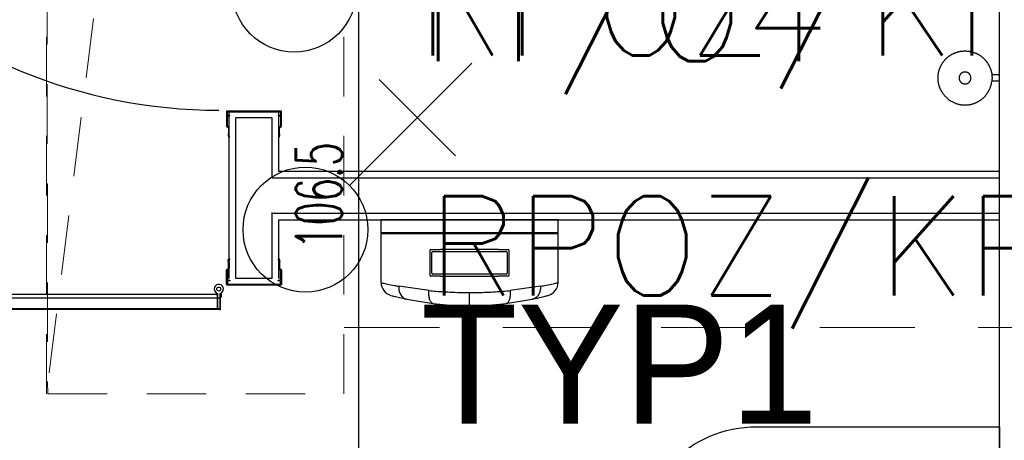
# Model space of a CAD drawing. Header units: centimetres. Extents: x -15121 to 30567, y -60641 to 0.
# Tile 221 of 256: x 10919 to 11068, y -25520 to -25457. Entities that reach past the tile are written whole.
import ezdxf
from ezdxf.enums import TextEntityAlignment as Align

# ---------------------------------------------------------------- set-up
doc = ezdxf.new("R2010")
doc.units = ezdxf.units.CM
doc.header["$LTSCALE"] = 60
doc.linetypes.add('KRESKOWA', pattern=[0.4, 0.24, -0.16])
doc.linetypes.add('MP', pattern=[0.25, 0.15, -0.1])
for name, color, linetype in [('AIKA gniazdka łazienka', 7, 'Continuous'), ('AIKA lampy sanitariaty', 3, 'Continuous'), ('AIKA sanitariaty', 7, 'Continuous'), ('AIKA widoki wymiarowanie', 7, 'Continuous'), ('AIKA widokowe', 7, 'Continuous'), ('E_Gniazda wtyczkowe - Moc', 6, 'Continuous'), ('E_Gniazda wtyczkowe - Numer obwodu', 1, 'Continuous'), ('E_Gniazda wtyczkowe - Opis', 3, 'Continuous'), ('E_Gniazda wtyczkowe - Symbol', 3, 'Continuous'), ('E_Oświetlenie - Numer obwodu', 1, 'Continuous'), ('E_Oświetlenie - Opis', 4, 'Continuous')]:
    doc.layers.add(name, color=color, linetype=linetype)
doc.layers.add('opisy', color=1, linetype='Continuous', lineweight=15)
doc.styles.add('SIMPLEX', font='simplex', dxfattribs={"width": 0.85})
doc.styles.add('TableTextStyle', font='txt')
doc.styles.add('wymiar', font='txt.shx', dxfattribs={"width": 0.6})
doc.dimstyles.new('Dwudziestka', dxfattribs={"dimtxt": 7, "dimasz": 0.7, "dimexe": 5, "dimexo": 0, "dimgap": 2.5, "dimtad": 1, "dimtoh": 1, "dimdec": 3, "dimrnd": 0.5, "dimdsep": 46, "dimtxsty": 'wymiar', "dimblk": 'znacznik', "dimcen": 0, "dimdle": 5, "dimse1": 1, "dimse2": 1, "dimclrd": 256, "dimclre": 256, "dimclrt": 256, "dimadec": 0, "dimazin": 0, "dimtfac": 0.4, "dimtdec": 3, "dimtix": 1, "dimtofl": 0, "dimtmove": 2, "dimatfit": 3, "dimldrblk": 'znacznik', "dimfxl": 1, "dimtolj": 1, "dimarcsym": 0})

# ---------------------------------------------------------------- blocks, each defined once
blk = doc.blocks.new('toaleta top')
at = {"layer": 'AIKA sanitariaty'}
for p, q in [((-18.25, 39.75), (-18.25, 3)), ((-13.5, 31.08), (-13.5, 39.45)), ((13.5, 31.08), (13.5, 39.45)), ((18.25, 39.75), (18.25, 3)), ((-2.22, 34.39), (2.22, 34.39)), ((-3.85, 26.52), (-3.22, 33.48)), ((3.85, 26.52), (3.22, 33.48)), ((-8, 15.44), (-8, 13.44)), ((8, 15.44), (8, 13.44)), ((-7, 14.44), (-9, 14.44)), ((7, 14.44), (9, 14.44)), ((-18.25, 3), (18.25, 3)), ((25, -0.5), (-25, -0.5)), ((-25, -0.5), (-25, -15.5)), ((25, -15.5), (25, -0.5)), ((-25, -15.5), (25, -15.5))]:
    blk.add_line(p, q, dxfattribs=at)
for centre, radius in [((0, 39.45), 13.5), ((-8, 14.44), 1), ((8, 14.44), 1)]:
    blk.add_circle(centre, radius, dxfattribs=at)
for centre, radius, start, end in [((0, 39.75), 18.25, 0, 180), ((-2.22, 33.39), 1, 90, 174.822), ((2.22, 33.39), 1, 5.178, 90), ((0, 31.08), 13.5, 180, 0)]:
    blk.add_arc(centre, radius, start, end, dxfattribs=at)
blk = doc.blocks.new('sl parawan')
at = {"layer": 'AIKA widokowe'}
for p, q in [((-51.3, 13.46), (-59.48, 13.46)), ((-59.55, 13.39), (-59.55, 11.18)), ((-59.42, 12.81), (-59.42, 13.33)), ((-59.42, 13.33), (-51.37, 13.33)), ((-59.05, 12.81), (-59.42, 12.81)), ((-59.42, 11.18), (-59.42, 12.74)), ((-59.42, 12.74), (-59.05, 12.74)), ((-59.15, -11.86), (-59.15, 13.33)), ((-59.05, 12.74), (-59.05, 12.81)), ((-52.65, 12.46), (-58.15, 12.46)), ((-58.15, -11.86), (-58.15, 12.46)), ((-52.65, 3.3), (-52.65, 12.46)), ((-51.37, 12.81), (-51.74, 12.81)), ((-51.74, 12.81), (-51.74, 12.74)), ((-51.74, 12.74), (-51.37, 12.74)), ((-51.65, 4.3), (-51.65, 13.33)), ((-51.37, 13.33), (-51.37, 12.81)), ((-51.37, 12.74), (-51.37, 11.18)), ((-51.24, 11.18), (-51.24, 13.39)), ((-59.27, 10.9), (-59.27, 10)), ((-59.14, 10), (-59.14, 10.9)), ((-51.65, 10.9), (-51.65, 10)), ((-51.52, 10), (-51.52, 10.9)), ((-59.31, 9.87), (-59.23, 9.51)), ((-59.28, 9.97), (-59.3, 9.91)), ((-59.18, 9.88), (-59.16, 9.92)), ((-59.1, 9.53), (-59.18, 9.88)), ((-51.61, 9.88), (-51.69, 9.53)), ((-51.63, 9.92), (-51.61, 9.88)), ((-51.56, 9.51), (-51.48, 9.87)), ((-51.49, 9.91), (-51.51, 9.97)), ((57.5, 3.3), (-52.65, 3.3)), ((57.5, 4.3), (-51.65, 4.3)), ((-52.65, -11.86), (-52.65, -1.88)), ((-52.65, -2), (57.5, -2)), ((-51.65, -3), (57.5, -3)), ((-51.65, -11.86), (-51.65, -3)), ((-59.31, -9.27), (-59.23, -8.91)), ((-59.1, -8.93), (-59.18, -9.28)), ((-51.61, -9.28), (-51.69, -8.93)), ((-51.56, -8.91), (-51.48, -9.27)), ((-59.28, -9.37), (-59.3, -9.31)), ((-59.27, -10.3), (-59.27, -9.4)), ((-59.18, -9.28), (-59.16, -9.32)), ((-59.14, -9.4), (-59.14, -10.3)), ((-51.65, -10.3), (-51.65, -9.4)), ((-51.63, -9.32), (-51.61, -9.28)), ((-51.52, -9.4), (-51.52, -10.3)), ((-51.49, -9.31), (-51.51, -9.37)), ((-59.55, -12.79), (-59.55, -10.58)), ((-59.42, -10.58), (-59.42, -12.14)), ((-52.65, -11.86), (-58.15, -11.86)), ((-51.37, -12.14), (-51.37, -10.58)), ((-51.24, -10.58), (-51.24, -12.79)), ((-51.3, -12.86), (-59.48, -12.86)), ((-59.42, -12.14), (-59.05, -12.14)), ((-59.05, -12.21), (-59.42, -12.21)), ((-59.42, -12.21), (-59.42, -12.73)), ((-59.42, -12.73), (-51.37, -12.73)), ((-59.05, -12.14), (-59.05, -12.21)), ((-51.74, -12.21), (-51.74, -12.14)), ((-51.74, -12.14), (-51.37, -12.14)), ((-51.37, -12.21), (-51.74, -12.21)), ((-51.37, -12.73), (-51.37, -12.21)), ((-139.62, -14.78), (-60.52, -14.78)), ((-139.62, -14.78), (-60.52, -14.78)), ((-60.99, -14.3), (-139.06, -14.3)), ((-61.12, -14.03), (-61.12, -14.3)), ((-61.12, -14.3), (-60.92, -14.3)), ((-60.92, -14.13), (-60.92, -16.51)), ((-60.92, -14.3), (-60.92, -16.41)), ((-60.92, -16.34), (-60.92, -14.36)), ((-60.52, -16.41), (-60.52, -14.13)), ((-60.52, -16.51), (-60.52, -14.63)), ((-60.52, -14.63), (-60.32, -14.63)), ((-60.52, -14.78), (-60.52, -16.58)), ((-60.32, -14.63), (-60.32, -14.03)), ((-60.52, -16.58), (-139.62, -16.58)), ((-60.52, -16.58), (-139.62, -16.58)), ((-139.06, -16.41), (-60.99, -16.41)), ((-60.92, -16.41), (-60.52, -16.41)), ((-60.92, -16.51), (-60.52, -16.51))]:
    blk.add_line(p, q, dxfattribs=at)
blk.add_circle((-60.72, -13.46), 0.3, dxfattribs=at)
for centre, radius, start, end in [((-60.64, 92.65), 79.05, 182.2555, 269.9371), ((-59.48, 13.39), 0.065, 90, 180), ((-51.3, 13.39), 0.065, 0, 90), ((-59.41, 11.18), 0.14, 180, 270), ((-59.41, 11.18), 0.01, 180, 270), ((-59.41, 10.9), 0.27, 0, 90), ((-59.41, 10.9), 0.14, 0, 90), ((-51.38, 10.9), 0.27, 90, 180), ((-51.38, 10.9), 0.14, 90, 180), ((-51.38, 11.18), 0.01, 270, 0), ((-51.38, 11.18), 0.14, 270, 0), ((-59.25, 9.89), 0.055, 154.9424, 192.3489), ((-59.33, 10), 0.055, 334.9424, 0), ((-59.16, 9.52), 0.0649, 192.3489, 12.3224), ((-59.33, 10), 0.185, 334.9424, 0), ((-51.63, 9.52), 0.0649, 167.6776, 347.6511), ((-51.46, 10), 0.185, 180, 205.0576), ((-51.46, 10), 0.055, 180, 205.0576), ((-51.53, 9.89), 0.055, 347.6511, 25.0576), ((-59.16, -8.92), 0.0649, 347.6776, 167.6511), ((-51.63, -8.92), 0.0649, 12.3489, 192.3224), ((-59.41, -10.58), 0.14, 90, 180), ((-59.41, -10.3), 0.14, 270, 0), ((-59.41, -10.3), 0.27, 270, 0), ((-59.25, -9.29), 0.055, 167.6511, 205.0576), ((-59.33, -9.4), 0.055, 0, 25.0576), ((-59.33, -9.4), 0.185, 0, 25.0576), ((-51.46, -9.4), 0.185, 154.9424, 180), ((-51.38, -10.3), 0.27, 180, 270), ((-51.46, -9.4), 0.055, 154.9424, 180), ((-51.38, -10.3), 0.14, 180, 270), ((-51.53, -9.29), 0.055, 334.9424, 12.3489), ((-51.38, -10.58), 0.14, 0, 90), ((-59.41, -10.58), 0.01, 90, 180), ((-51.38, -10.58), 0.01, 0, 90), ((-60.72, -13.46), 0.7, 304.8499, 253.3985), ((-60.72, -13.46), 0.7, 286.6015, 235.1501), ((-59.48, -12.79), 0.065, 180, 270), ((-51.3, -12.79), 0.065, 270, 0), ((-60.99, -14.36), 0.065, 0, 90), ((-60.64, -12.8), 79.05, 182.2555, 269.9371), ((-60.99, -16.34), 0.065, 270, 0)]:
    blk.add_arc(centre, radius, start, end, dxfattribs=at)
blk.add_point((-60.52, -16.58), dxfattribs=at)
blk = doc.blocks.new('E_Przyłącze 1-fazowe')
at = {"layer": 'E_Gniazda wtyczkowe - Symbol', "linetype": 'Continuous'}
for p, q in [((7.06, 16.12), (25.56, 34.62)), ((11.54, 32.18), (23.11, 20.61))]:
    blk.add_line(p, q, dxfattribs=at)
blk.add_circle((0.38, 9.44), 9.45, dxfattribs=at)
at = {"layer": 'E_Gniazda wtyczkowe - Moc', "style": 'SIMPLEX'}
blk.add_attdef('moc', (20.39, 6.41), '', height=15, dxfattribs=at)
at = {"layer": 'E_Gniazda wtyczkowe - Numer obwodu', "style": 'SIMPLEX'}
blk.add_attdef('obwód', text='', height=15, dxfattribs=at).set_placement((3.92, 29.23), align=Align.RIGHT)
at = {"layer": 'E_Gniazda wtyczkowe - Opis', "style": 'SIMPLEX'}
blk.add_attdef('h. montażu', text='', height=15, dxfattribs=at).set_placement((2.21, 48.31), align=Align.CENTER)
blk = doc.blocks.new('opis lamp')
at = {"layer": 'E_Oświetlenie - Numer obwodu', "style": 'SIMPLEX'}
blk.add_attdef('OBWÓD', text='', height=15, dxfattribs=at).set_placement((-9.46, -1.18), align=Align.CENTER)
at = {"layer": 'E_Oświetlenie - Opis', "style": 'SIMPLEX'}
blk.add_attdef('OPIS1', (55.72, 42.77), '', height=15, dxfattribs=at)
blk = doc.blocks.new('sl szczotka rzut')
at = {"layer": 'AIKA sanitariaty', "transparency": 33554610}
for p, q in [((22238.01, -28535.25), (22238.01, -28534.12)), ((22239.01, -28535.25), (22239.01, -28534.12)), ((22239.01, -28535.25), (22238.01, -28535.25))]:
    blk.add_line(p, q, dxfattribs=at)
for points in [[(22235.26, -28527.56), (22235.39, -28527.42), (22235.5, -28527.29), (22235.6, -28527.19), (22235.69, -28527.1), (22235.78, -28527.02), (22235.85, -28526.95), (22235.92, -28526.89), (22235.99, -28526.84), (22236.06, -28526.79), (22236.12, -28526.74), (22236.18, -28526.7), (22236.24, -28526.66), (22236.3, -28526.62), (22236.35, -28526.58), (22236.41, -28526.55), (22236.47, -28526.51), (22236.53, -28526.48), (22236.59, -28526.45), (22236.65, -28526.42), (22236.71, -28526.39), (22236.77, -28526.36), (22236.83, -28526.33), (22236.89, -28526.3), (22236.95, -28526.28), (22237.01, -28526.25), (22237.07, -28526.23), (22237.14, -28526.2), (22237.2, -28526.18), (22237.26, -28526.16), (22237.33, -28526.14), (22237.39, -28526.12), (22237.46, -28526.1), (22237.52, -28526.09), (22237.59, -28526.07), (22237.65, -28526.06), (22237.72, -28526.04), (22237.78, -28526.03), (22237.85, -28526.02), (22237.91, -28526.01), (22237.98, -28526), (22238.05, -28525.99), (22238.11, -28525.98), (22238.18, -28525.98), (22238.25, -28525.97), (22238.31, -28525.97), (22238.38, -28525.97), (22238.45, -28525.97), (22238.51, -28525.97), (22238.58, -28525.97), (22238.65, -28525.97), (22238.71, -28525.97), (22238.78, -28525.97), (22238.85, -28525.98), (22238.91, -28525.98), (22238.98, -28525.99), (22239.05, -28526), (22239.11, -28526.01), (22239.18, -28526.02), (22239.25, -28526.03), (22239.31, -28526.04), (22239.38, -28526.06), (22239.44, -28526.07), (22239.51, -28526.09), (22239.57, -28526.1), (22239.64, -28526.12), (22239.7, -28526.14), (22239.76, -28526.16), (22239.83, -28526.18), (22239.89, -28526.2), (22239.95, -28526.23), (22240.02, -28526.25), (22240.08, -28526.28), (22240.14, -28526.3), (22240.2, -28526.33), (22240.26, -28526.36), (22240.32, -28526.39), (22240.38, -28526.42), (22240.44, -28526.45), (22240.5, -28526.48), (22240.56, -28526.51), (22240.62, -28526.55), (22240.67, -28526.58), (22240.73, -28526.62), (22240.79, -28526.65), (22240.84, -28526.69), (22240.9, -28526.73), (22240.95, -28526.77), (22241, -28526.81), (22241.06, -28526.85), (22241.11, -28526.89), (22241.16, -28526.94), (22241.21, -28526.98), (22241.26, -28527.02), (22241.31, -28527.07), (22241.36, -28527.12), (22241.41, -28527.16), (22241.45, -28527.21), (22241.5, -28527.26), (22241.54, -28527.31), (22241.59, -28527.36), (22241.63, -28527.41), (22241.67, -28527.46), (22241.72, -28527.51), (22241.76, -28527.56), (22241.8, -28527.62), (22241.84, -28527.67), (22241.88, -28527.73), (22241.91, -28527.78), (22241.95, -28527.84), (22241.99, -28527.89), (22242.02, -28527.95), (22242.05, -28528.01), (22242.09, -28528.07), (22242.12, -28528.13), (22242.15, -28528.19), (22242.18, -28528.25), (22242.21, -28528.31), (22242.24, -28528.37), (22242.27, -28528.43), (22242.29, -28528.49), (22242.32, -28528.55), (22242.34, -28528.61), (22242.36, -28528.68), (22242.39, -28528.74), (22242.41, -28528.8), (22242.43, -28528.87), (22242.45, -28528.93), (22242.46, -28529), (22242.48, -28529.06), (22242.5, -28529.13), (22242.51, -28529.19), (22242.52, -28529.26), (22242.54, -28529.32), (22242.55, -28529.39), (22242.56, -28529.45), (22242.57, -28529.52), (22242.58, -28529.59), (22242.58, -28529.65), (22242.59, -28529.72), (22242.59, -28529.79), (22242.6, -28529.85), (22242.6, -28529.92), (22242.6, -28529.99), (22242.6, -28530.05), (22242.6, -28530.12), (22242.6, -28530.19), (22242.6, -28530.25), (22242.59, -28530.32), (22242.59, -28530.39), (22242.58, -28530.45), (22242.58, -28530.52), (22242.57, -28530.59), (22242.56, -28530.65), (22242.55, -28530.72), (22242.54, -28530.79), (22242.52, -28530.85), (22242.51, -28530.92), (22242.5, -28530.98), (22242.48, -28531.05), (22242.46, -28531.11), (22242.45, -28531.18), (22242.43, -28531.24), (22242.41, -28531.3), (22242.39, -28531.37), (22242.36, -28531.43), (22242.34, -28531.49), (22242.32, -28531.56), (22242.29, -28531.62), (22242.27, -28531.68), (22242.24, -28531.74), (22242.21, -28531.8), (22242.18, -28531.86), (22242.15, -28531.92), (22242.12, -28531.98), (22242.09, -28532.04), (22242.05, -28532.1), (22242.02, -28532.16), (22241.99, -28532.21), (22241.95, -28532.27), (22241.91, -28532.33), (22241.88, -28532.38), (22241.84, -28532.44), (22241.8, -28532.49), (22241.76, -28532.54), (22241.72, -28532.6), (22241.67, -28532.65), (22241.63, -28532.7), (22241.59, -28532.75), (22241.54, -28532.8), (22241.5, -28532.85), (22241.45, -28532.9), (22241.41, -28532.94), (22241.36, -28532.99), (22241.31, -28533.04), (22241.26, -28533.08), (22241.21, -28533.13), (22241.16, -28533.17), (22241.11, -28533.21), (22241.06, -28533.26), (22241, -28533.3), (22240.95, -28533.34), (22240.9, -28533.38), (22240.84, -28533.42), (22240.79, -28533.45), (22240.73, -28533.49), (22240.67, -28533.53), (22240.62, -28533.56), (22240.56, -28533.59), (22240.5, -28533.63), (22240.44, -28533.66), (22240.38, -28533.69), (22240.32, -28533.72), (22240.26, -28533.75), (22240.2, -28533.78), (22240.14, -28533.8), (22240.08, -28533.83), (22240.02, -28533.86), (22239.95, -28533.88), (22239.89, -28533.9), (22239.83, -28533.93), (22239.76, -28533.95), (22239.7, -28533.97), (22239.64, -28533.99), (22239.57, -28534), (22239.51, -28534.02), (22239.44, -28534.04), (22239.38, -28534.05), (22239.32, -28534.06), (22239.27, -28534.07), (22239.22, -28534.09), (22239.17, -28534.09), (22239.13, -28534.1), (22239.1, -28534.11), (22239.07, -28534.11), (22239.05, -28534.11), (22239.03, -28534.12), (22239.01, -28534.12), (22238.99, -28534.12), (22238.97, -28534.12), (22238.94, -28534.12), (22238.9, -28534.13), (22238.86, -28534.13), (22238.81, -28534.13), (22238.75, -28534.13), (22238.69, -28534.14), (22238.62, -28534.14), (22238.55, -28534.14), (22238.47, -28534.14), (22238.39, -28534.14), (22238.31, -28534.13), (22238.23, -28534.13), (22238.16, -28534.13), (22238.1, -28534.12), (22238.04, -28534.12), (22238, -28534.12), (22237.98, -28534.12)], [(22235.26, -28527.56), (22235.16, -28527.72), (22235.07, -28527.86), (22234.99, -28527.98), (22234.93, -28528.09), (22234.88, -28528.19), (22234.83, -28528.29), (22234.79, -28528.37), (22234.76, -28528.45), (22234.73, -28528.52), (22234.7, -28528.6), (22234.67, -28528.67), (22234.65, -28528.73), (22234.62, -28528.8), (22234.6, -28528.87), (22234.58, -28528.93), (22234.56, -28529), (22234.55, -28529.06), (22234.53, -28529.13), (22234.52, -28529.19), (22234.5, -28529.26), (22234.49, -28529.32), (22234.48, -28529.39), (22234.47, -28529.45), (22234.46, -28529.52), (22234.45, -28529.59), (22234.45, -28529.65), (22234.44, -28529.72), (22234.43, -28529.79), (22234.43, -28529.85), (22234.43, -28529.92), (22234.43, -28529.99), (22234.43, -28530.05), (22234.43, -28530.12), (22234.43, -28530.19), (22234.43, -28530.25), (22234.43, -28530.32), (22234.44, -28530.39), (22234.45, -28530.45), (22234.45, -28530.52), (22234.46, -28530.59), (22234.47, -28530.65), (22234.48, -28530.72), (22234.49, -28530.79), (22234.5, -28530.85), (22234.52, -28530.92), (22234.53, -28530.98), (22234.55, -28531.05), (22234.56, -28531.11), (22234.58, -28531.18), (22234.6, -28531.24), (22234.62, -28531.3), (22234.64, -28531.37), (22234.66, -28531.43), (22234.69, -28531.49), (22234.71, -28531.56), (22234.74, -28531.62), (22234.76, -28531.68), (22234.79, -28531.74), (22234.82, -28531.8), (22234.85, -28531.86), (22234.88, -28531.92), (22234.91, -28531.98), (22234.94, -28532.04), (22234.97, -28532.1), (22235.01, -28532.16), (22235.04, -28532.21), (22235.08, -28532.27), (22235.11, -28532.33), (22235.15, -28532.38), (22235.19, -28532.44), (22235.23, -28532.49), (22235.27, -28532.54), (22235.31, -28532.6), (22235.35, -28532.65), (22235.4, -28532.7), (22235.44, -28532.75), (22235.48, -28532.8), (22235.53, -28532.85), (22235.58, -28532.9), (22235.62, -28532.94), (22235.67, -28532.99), (22235.72, -28533.04), (22235.77, -28533.08), (22235.82, -28533.13), (22235.87, -28533.17), (22235.92, -28533.21), (22235.97, -28533.26), (22236.03, -28533.3), (22236.08, -28533.34), (22236.13, -28533.38), (22236.19, -28533.42), (22236.24, -28533.45), (22236.3, -28533.49), (22236.36, -28533.53), (22236.41, -28533.56), (22236.47, -28533.59), (22236.53, -28533.63), (22236.59, -28533.66), (22236.65, -28533.69), (22236.71, -28533.72), (22236.78, -28533.75), (22236.84, -28533.78), (22236.92, -28533.81), (22236.99, -28533.85), (22237.07, -28533.88), (22237.16, -28533.91), (22237.26, -28533.94), (22237.37, -28533.97), (22237.49, -28534.01), (22237.63, -28534.04), (22237.79, -28534.08), (22237.98, -28534.12)]]:
    blk.add_lwpolyline(points, dxfattribs=at)
blk.add_lwpolyline([(22239.38, -28530.29), (22239.39, -28530.27), (22239.39, -28530.26), (22239.39, -28530.24), (22239.39, -28530.23), (22239.4, -28530.21), (22239.4, -28530.2), (22239.4, -28530.19), (22239.4, -28530.17), (22239.41, -28530.16), (22239.41, -28530.14), (22239.41, -28530.13), (22239.41, -28530.11), (22239.41, -28530.1), (22239.41, -28530.08), (22239.41, -28530.07), (22239.41, -28530.05), (22239.41, -28530.04), (22239.41, -28530.02), (22239.41, -28530.01), (22239.41, -28530), (22239.41, -28529.98), (22239.41, -28529.97), (22239.41, -28529.95), (22239.4, -28529.94), (22239.4, -28529.92), (22239.4, -28529.91), (22239.4, -28529.89), (22239.39, -28529.88), (22239.39, -28529.86), (22239.39, -28529.85), (22239.39, -28529.84), (22239.38, -28529.82), (22239.38, -28529.81), (22239.37, -28529.79), (22239.37, -28529.78), (22239.36, -28529.77), (22239.36, -28529.75), (22239.35, -28529.74), (22239.35, -28529.72), (22239.34, -28529.71), (22239.34, -28529.7), (22239.33, -28529.68), (22239.33, -28529.67), (22239.32, -28529.66), (22239.31, -28529.64), (22239.31, -28529.63), (22239.3, -28529.62), (22239.29, -28529.6), (22239.28, -28529.59), (22239.28, -28529.58), (22239.27, -28529.57), (22239.26, -28529.55), (22239.25, -28529.54), (22239.24, -28529.53), (22239.24, -28529.52), (22239.23, -28529.51), (22239.22, -28529.5), (22239.21, -28529.48), (22239.2, -28529.47), (22239.19, -28529.46), (22239.18, -28529.45), (22239.17, -28529.44), (22239.16, -28529.43), (22239.15, -28529.42), (22239.14, -28529.41), (22239.13, -28529.4), (22239.12, -28529.39), (22239.11, -28529.38), (22239.1, -28529.37), (22239.08, -28529.36), (22239.07, -28529.35), (22239.06, -28529.34), (22239.05, -28529.33), (22239.04, -28529.32), (22239.03, -28529.32), (22239.01, -28529.31), (22239, -28529.3), (22238.99, -28529.29), (22238.98, -28529.28), (22238.96, -28529.28), (22238.95, -28529.27), (22238.94, -28529.26), (22238.92, -28529.25), (22238.91, -28529.25), (22238.9, -28529.24), (22238.88, -28529.24), (22238.87, -28529.23), (22238.86, -28529.22), (22238.84, -28529.22), (22238.83, -28529.21), (22238.82, -28529.21), (22238.8, -28529.2), (22238.79, -28529.2), (22238.77, -28529.19), (22238.76, -28529.19), (22238.75, -28529.19), (22238.73, -28529.18), (22238.72, -28529.18), (22238.7, -28529.18), (22238.69, -28529.17), (22238.67, -28529.17), (22238.66, -28529.17), (22238.65, -28529.17), (22238.63, -28529.16), (22238.62, -28529.16), (22238.6, -28529.16), (22238.59, -28529.16), (22238.57, -28529.16), (22238.56, -28529.16), (22238.54, -28529.16), (22238.53, -28529.16), (22238.51, -28529.16), (22238.5, -28529.16), (22238.48, -28529.16), (22238.47, -28529.16), (22238.46, -28529.16), (22238.44, -28529.16), (22238.43, -28529.16), (22238.41, -28529.16), (22238.4, -28529.16), (22238.38, -28529.17), (22238.37, -28529.17), (22238.35, -28529.17), (22238.34, -28529.17), (22238.32, -28529.18), (22238.31, -28529.18), (22238.3, -28529.18), (22238.28, -28529.19), (22238.27, -28529.19), (22238.25, -28529.19), (22238.24, -28529.2), (22238.23, -28529.2), (22238.21, -28529.21), (22238.2, -28529.21), (22238.18, -28529.22), (22238.17, -28529.22), (22238.16, -28529.23), (22238.14, -28529.24), (22238.13, -28529.24), (22238.12, -28529.25), (22238.1, -28529.25), (22238.09, -28529.26), (22238.08, -28529.27), (22238.07, -28529.28), (22238.05, -28529.28), (22238.04, -28529.29), (22238.03, -28529.3), (22238.02, -28529.31), (22238, -28529.32), (22237.99, -28529.32), (22237.98, -28529.33), (22237.97, -28529.34), (22237.96, -28529.35), (22237.94, -28529.36), (22237.93, -28529.37), (22237.92, -28529.38), (22237.91, -28529.39), (22237.9, -28529.4), (22237.89, -28529.41), (22237.88, -28529.42), (22237.87, -28529.43), (22237.86, -28529.44), (22237.85, -28529.45), (22237.84, -28529.46), (22237.83, -28529.47), (22237.82, -28529.48), (22237.81, -28529.5), (22237.8, -28529.51), (22237.79, -28529.52), (22237.78, -28529.53), (22237.78, -28529.54), (22237.77, -28529.55), (22237.76, -28529.57), (22237.75, -28529.58), (22237.74, -28529.59), (22237.74, -28529.6), (22237.73, -28529.62), (22237.72, -28529.63), (22237.72, -28529.64), (22237.71, -28529.66), (22237.7, -28529.67), (22237.7, -28529.68), (22237.69, -28529.7), (22237.68, -28529.71), (22237.68, -28529.72), (22237.67, -28529.74), (22237.67, -28529.75), (22237.66, -28529.77), (22237.66, -28529.78), (22237.65, -28529.79), (22237.65, -28529.81), (22237.65, -28529.82), (22237.64, -28529.84), (22237.64, -28529.85), (22237.64, -28529.86), (22237.63, -28529.88), (22237.63, -28529.89), (22237.63, -28529.91), (22237.63, -28529.92), (22237.62, -28529.94), (22237.62, -28529.95), (22237.62, -28529.97), (22237.62, -28529.98), (22237.62, -28530), (22237.62, -28530.01), (22237.62, -28530.02), (22237.62, -28530.04), (22237.62, -28530.05), (22237.62, -28530.07), (22237.62, -28530.08), (22237.62, -28530.1), (22237.62, -28530.11), (22237.62, -28530.13), (22237.62, -28530.14), (22237.62, -28530.16), (22237.62, -28530.17), (22237.63, -28530.19), (22237.63, -28530.2), (22237.63, -28530.21), (22237.63, -28530.23), (22237.64, -28530.24), (22237.64, -28530.26), (22237.64, -28530.27), (22237.65, -28530.29), (22237.65, -28530.3), (22237.65, -28530.31), (22237.66, -28530.33), (22237.66, -28530.34), (22237.67, -28530.36), (22237.67, -28530.37), (22237.68, -28530.38), (22237.68, -28530.4), (22237.69, -28530.41), (22237.7, -28530.42), (22237.7, -28530.44), (22237.71, -28530.45), (22237.72, -28530.46), (22237.72, -28530.48), (22237.73, -28530.49), (22237.74, -28530.5), (22237.74, -28530.52), (22237.75, -28530.53), (22237.76, -28530.54), (22237.77, -28530.55), (22237.78, -28530.56), (22237.78, -28530.58), (22237.79, -28530.59), (22237.8, -28530.6), (22237.81, -28530.61), (22237.82, -28530.62), (22237.83, -28530.63), (22237.84, -28530.65), (22237.85, -28530.66), (22237.86, -28530.67), (22237.87, -28530.68), (22237.88, -28530.69), (22237.89, -28530.7), (22237.9, -28530.71), (22237.91, -28530.72), (22237.92, -28530.73), (22237.93, -28530.74), (22237.94, -28530.75), (22237.96, -28530.76), (22237.97, -28530.77), (22237.98, -28530.78), (22237.99, -28530.78), (22238, -28530.79), (22238.02, -28530.8), (22238.03, -28530.81), (22238.04, -28530.82), (22238.05, -28530.82), (22238.07, -28530.83), (22238.08, -28530.84), (22238.09, -28530.85), (22238.1, -28530.85), (22238.12, -28530.86), (22238.13, -28530.87), (22238.14, -28530.87), (22238.16, -28530.88), (22238.17, -28530.88), (22238.18, -28530.89), (22238.2, -28530.89), (22238.21, -28530.9), (22238.23, -28530.9), (22238.24, -28530.91), (22238.25, -28530.91), (22238.27, -28530.92), (22238.28, -28530.92), (22238.3, -28530.92), (22238.31, -28530.93), (22238.32, -28530.93), (22238.34, -28530.93), (22238.35, -28530.94), (22238.37, -28530.94), (22238.38, -28530.94), (22238.4, -28530.94), (22238.41, -28530.95), (22238.43, -28530.95), (22238.44, -28530.95), (22238.46, -28530.95), (22238.47, -28530.95), (22238.48, -28530.95), (22238.5, -28530.95), (22238.51, -28530.95), (22238.53, -28530.95), (22238.54, -28530.95), (22238.56, -28530.95), (22238.57, -28530.95), (22238.59, -28530.95), (22238.6, -28530.95), (22238.62, -28530.95), (22238.63, -28530.94), (22238.65, -28530.94), (22238.66, -28530.94), (22238.67, -28530.94), (22238.69, -28530.93), (22238.7, -28530.93), (22238.72, -28530.93), (22238.73, -28530.92), (22238.75, -28530.92), (22238.76, -28530.92), (22238.77, -28530.91), (22238.79, -28530.91), (22238.8, -28530.9), (22238.82, -28530.9), (22238.83, -28530.89), (22238.84, -28530.89), (22238.86, -28530.88), (22238.87, -28530.88), (22238.88, -28530.87), (22238.9, -28530.87), (22238.91, -28530.86), (22238.92, -28530.85), (22238.94, -28530.85), (22238.95, -28530.84), (22238.96, -28530.83), (22238.98, -28530.82), (22238.99, -28530.82), (22239, -28530.81), (22239.01, -28530.8), (22239.03, -28530.79), (22239.04, -28530.78), (22239.05, -28530.78), (22239.06, -28530.77), (22239.07, -28530.76), (22239.08, -28530.75), (22239.1, -28530.74), (22239.11, -28530.73), (22239.12, -28530.72), (22239.13, -28530.71), (22239.14, -28530.7), (22239.15, -28530.69), (22239.16, -28530.68), (22239.17, -28530.67), (22239.18, -28530.66), (22239.19, -28530.65), (22239.2, -28530.63), (22239.21, -28530.62), (22239.22, -28530.61), (22239.23, -28530.6), (22239.24, -28530.59), (22239.24, -28530.58), (22239.25, -28530.56), (22239.26, -28530.55), (22239.27, -28530.54), (22239.28, -28530.53), (22239.28, -28530.52), (22239.29, -28530.5), (22239.3, -28530.49), (22239.31, -28530.48), (22239.31, -28530.46), (22239.32, -28530.45), (22239.33, -28530.44), (22239.33, -28530.42), (22239.34, -28530.41), (22239.34, -28530.4), (22239.35, -28530.38), (22239.35, -28530.37), (22239.36, -28530.36), (22239.36, -28530.34), (22239.37, -28530.33), (22239.37, -28530.31), (22239.38, -28530.3)], close=True, dxfattribs=at)
blk = doc.blocks.new('sl dozownik papieru rzut')
at = {"layer": 'AIKA sanitariaty'}
for p, q in [((13.4, 0), (-13.4, 0)), ((-13.4, -1.95), (-13.4, 0)), ((13.4, -1.95), (13.4, 0)), ((13.4, -1.95), (-13.4, -1.95)), ((-13.4, -2.05), (13.4, -2.05)), ((-13.4, -9.49), (-13.4, -2.05)), ((-13.35, -2), (13.35, -2)), ((13.4, -9.49), (13.4, -2.05)), ((-6, -4.65), (-6, -8.35)), ((-5.85, -4.5), (-4.39, -4.5)), ((-5.7, -8.05), (-5.7, -4.95)), ((-5.55, -4.8), (5.58, -4.8)), ((4.39, -4.5), (-4.39, -4.5)), ((4.39, -4.5), (5.85, -4.5)), ((5.7, -4.95), (5.7, -8.05)), ((6, -8.35), (6, -4.65)), ((-4.39, -8.5), (-5.85, -8.5)), ((5.55, -8.2), (-5.55, -8.2)), ((-4.39, -8.5), (4.39, -8.5)), ((5.85, -8.5), (4.39, -8.5)), ((-6.13, -10.69), (-10.73, -10.04)), ((10.73, -10.04), (6.13, -10.69)), ((0, -13), (0, -11)), ((-9.5, -12.01), (-5.51, -12.67)), ((5.51, -12.67), (9.5, -12.01))]:
    blk.add_line(p, q, dxfattribs=at)
for centre, radius, start, end in [((-13.35, -1.95), 0.05, 180, 270), ((-13.35, -2.05), 0.05, 90, 180), ((13.35, -1.95), 0.05, 270, 0), ((13.35, -2.05), 0.05, 0, 90), ((-5.85, -4.65), 0.15, 90, 180), ((-5.55, -4.95), 0.15, 90, 180), ((5.55, -4.95), 0.15, 0, 90), ((5.85, -4.65), 0.15, 0, 90), ((-5.85, -8.35), 0.15, 180, 270), ((-5.55, -8.05), 0.15, 180, 270), ((5.55, -8.05), 0.15, 270, 0), ((5.85, -8.35), 0.15, 270, 0), ((-11.4, -9.49), 2, 180, 254.9453), ((11.4, -9.49), 2, 285.0547, 0)]:
    blk.add_arc(centre, radius, start, end, dxfattribs=at)
for points, knots in [([(-13.4, -9.49), (-13.4, -9.49), (-13.32, -9.51), (-12.98, -9.59), (-12.73, -9.64), (-12.12, -9.77), (-11.78, -9.84), (-11.18, -9.96), (-10.96, -10), (-10.73, -10.04)], [719.365815, 719.365815, 719.365815, 719.365815, 741.542046, 741.542046, 763.718271, 763.718271, 782.93566, 782.93566, 792.832229, 792.832229, 792.832229, 792.832229]), ([(-10.73, -10.04), (-10.73, -10.04), (-10.73, -10.04), (-10.73, -10.05), (-10.73, -10.05), (-10.73, -10.07), (-10.73, -10.07), (-10.73, -10.09), (-10.73, -10.11), (-10.74, -10.14), (-10.74, -10.17), (-10.74, -10.25), (-10.73, -10.3), (-10.73, -10.45), (-10.71, -10.55), (-10.66, -10.85), (-10.59, -11.03), (-10.4, -11.41), (-10.26, -11.59), (-9.92, -11.86), (-9.73, -11.96), (-9.53, -12)], [-0.008999, -0.008999, -0.008999, -0.008999, 0, 0, 0.195131, 0.195131, 0.390205, 0.390205, 0.780355, 0.780355, 1.560665, 1.560665, 3.121408, 3.121408, 6.243965, 6.243965, 12.498055, 12.498055, 20.307105, 20.307105, 28.11533, 28.11533, 28.11533, 28.11533]), ([(10.73, -10.04), (10.73, -10.04), (10.73, -10.04), (10.74, -10.25), (10.73, -10.45), (10.66, -10.85), (10.59, -11.03), (10.4, -11.41), (10.26, -11.59), (9.92, -11.86), (9.73, -11.96), (9.53, -12)], [-0.008936, -0.008936, -0.008936, -0.008936, 0, 0, 6.258249, 6.258249, 12.51788, 12.51788, 20.330205, 20.330205, 28.1424, 28.1424, 28.1424, 28.1424]), ([(10.73, -10.04), (11.04, -9.98), (11.33, -9.93), (12.01, -9.8), (12.37, -9.72), (12.8, -9.63), (12.92, -9.6), (13.13, -9.55), (13.21, -9.54), (13.36, -9.5), (13.4, -9.49), (13.4, -9.49)], [645.89816, 645.89816, 645.89816, 645.89816, 659.198751, 659.198751, 681.041661, 681.041661, 692.345192, 692.345192, 703.648717, 703.648717, 719.365815, 719.365815, 719.365815, 719.365815]), ([(-11.92, -11.42), (-11.92, -11.42), (-11.84, -11.45), (-11.55, -11.52), (-11.32, -11.58), (-10.78, -11.72), (-10.47, -11.79), (-9.94, -11.91), (-9.74, -11.96), (-9.53, -12)], [719.365815, 719.365815, 719.365815, 719.365815, 741.542046, 741.542046, 763.718271, 763.718271, 782.93566, 782.93566, 793.101387, 793.101387, 793.101387, 793.101387]), ([(-5.51, -12.67), (-5.63, -12.65), (-5.73, -12.58), (-5.92, -12.35), (-6, -12.19), (-6.11, -11.81), (-6.14, -11.61), (-6.17, -11.16), (-6.16, -10.93), (-6.13, -10.69), (-6.13, -10.69), (-6.13, -10.69)], [0, 0, 0, 0, 7.811334, 7.811334, 15.623566, 15.623566, 22.812435, 22.812435, 29.999926, 29.999926, 30.008028, 30.008028, 30.008028, 30.008028]), ([(-6.13, -10.69), (-5.79, -10.72), (-5.45, -10.76), (-4.32, -10.85), (-3.52, -10.9), (-2.07, -10.97), (-1.42, -10.99), (-0.51, -11), (-0.26, -11), (0, -11)], [665.068332, 665.068332, 665.068332, 665.068332, 674.873359, 674.873359, 696.15174, 696.15174, 712.840829, 712.840829, 719.36757, 719.36757, 719.36757, 719.36757]), ([(0, -11), (0.44, -11), (0.87, -11), (1.74, -10.98), (2.17, -10.96), (3.02, -10.93), (3.45, -10.9), (4.28, -10.85), (4.69, -10.82), (5.45, -10.76), (5.79, -10.72), (6.13, -10.69)], [719.36757, 719.36757, 719.36757, 719.36757, 730.491124, 730.491124, 741.614678, 741.614678, 752.738229, 752.738229, 763.861781, 763.861781, 773.666807, 773.666807, 773.666807, 773.666807]), ([(6.13, -10.69), (6.13, -10.69), (6.13, -10.69), (6.13, -10.7), (6.13, -10.7), (6.14, -10.72), (6.14, -10.73), (6.14, -10.75), (6.14, -10.76), (6.14, -10.81), (6.15, -10.84), (6.15, -10.93), (6.16, -10.98), (6.16, -11.16), (6.16, -11.27), (6.14, -11.61), (6.11, -11.81), (6, -12.19), (5.92, -12.35), (5.73, -12.58), (5.63, -12.65), (5.51, -12.67)], [-0.008087, -0.008087, -0.008087, -0.008087, 0, 0, 0.223897, 0.223897, 0.447699, 0.447699, 0.895311, 0.895311, 1.790581, 1.790581, 3.581414, 3.581414, 7.165142, 7.165142, 14.347918, 14.347918, 22.153528, 22.153528, 29.958241, 29.958241, 29.958241, 29.958241]), ([(9.53, -12), (9.81, -11.94), (10.07, -11.88), (10.69, -11.74), (11, -11.66), (11.38, -11.57), (11.49, -11.54), (11.68, -11.49), (11.75, -11.47), (11.88, -11.44), (11.92, -11.42), (11.92, -11.42)], [645.629, 645.629, 645.629, 645.629, 659.198751, 659.198751, 681.041661, 681.041661, 692.345192, 692.345192, 703.648717, 703.648717, 719.365815, 719.365815, 719.365815, 719.365815]), ([(-9.53, -12), (-9.53, -12), (-9.52, -12), (-9.52, -12), (-9.51, -12), (-9.51, -12), (-9.5, -12.01), (-9.5, -12.01), (-9.5, -12.01), (-9.5, -12.01)], [125.169211, 125.169211, 125.169211, 125.169211, 125.262842, 125.262842, 125.558179, 125.558179, 125.889339, 125.889339, 126.290447, 126.290447, 126.290447, 126.290447]), ([(-5.51, -12.67), (-5.51, -12.67), (-5.51, -12.67), (-5.5, -12.67), (-5.5, -12.67), (-5.5, -12.67)], [25.154736, 25.154736, 25.154736, 25.154736, 25.2068571, 25.2068571, 25.5412471, 25.5412471, 25.5412471, 25.5412471]), ([(-5.5, -12.67), (-5.18, -12.71), (-4.86, -12.74), (-3.85, -12.84), (-3.14, -12.9), (-1.84, -12.97), (-1.26, -12.99), (-0.45, -13), (-0.23, -13), (0, -13)], [664.576978, 664.576978, 664.576978, 664.576978, 674.873359, 674.873359, 696.15174, 696.15174, 712.840829, 712.840829, 719.36757, 719.36757, 719.36757, 719.36757]), ([(0, -13), (0.39, -13), (0.78, -13), (1.55, -12.98), (1.93, -12.96), (2.69, -12.92), (3.07, -12.9), (3.81, -12.84), (4.17, -12.81), (4.86, -12.74), (5.18, -12.71), (5.5, -12.67)], [719.36757, 719.36757, 719.36757, 719.36757, 730.491124, 730.491124, 741.614678, 741.614678, 752.738229, 752.738229, 763.861781, 763.861781, 774.158161, 774.158161, 774.158161, 774.158161]), ([(5.5, -12.67), (5.5, -12.67), (5.5, -12.67), (5.51, -12.67), (5.51, -12.67), (5.51, -12.67)], [0, 0, 0, 0, 0.3582778, 0.3582778, 0.4217256, 0.4217256, 0.4217256, 0.4217256]), ([(9.5, -12.01), (9.5, -12.01), (9.5, -12.01), (9.51, -12), (9.51, -12), (9.52, -12), (9.52, -12), (9.53, -12)], [0, 0, 0, 0, 0.4713843, 0.4713843, 0.7522977, 0.7522977, 0.8768388, 0.8768388, 0.8768388, 0.8768388])]:
    blk.add_open_spline(points, degree=3, knots=knots, dxfattribs=at)
blk = doc.blocks.new('znacznik')
at = {"color": 0}
for points in [[(0, -5), (0, 5)], [(-4, 0), (4, 0)]]:
    blk.add_lwpolyline(points, dxfattribs=at)
at = {"color": 1}
blk.add_lwpolyline([(-2.12, -2.12), (2.12, 2.12)], dxfattribs=at)
blk = doc.blocks.new('*D6594')
at = {"layer": 'AIKA widoki wymiarowanie', "lineweight": -2, "transparency": 16777216}
blk.add_line((10970.61, -25430.92), (10970.61, -25535.95), dxfattribs=at)
at = {"layer": 'Defpoints', "color": 0, "transparency": 16777216}
for p in [(11009.99, -25430.22), (10970.61, -25536.65), (11010.04, -25536.65)]:
    blk.add_point(p, dxfattribs=at)
at = {"layer": 'AIKA widoki wymiarowanie', "lineweight": -2, "transparency": 16777216, "xscale": 0.7, "yscale": 0.7, "zscale": 0.7}
for p, rotation in [((10970.61, -25430.22), 90), ((10970.61, -25536.65), 270)]:
    blk.add_blockref('znacznik', p, dxfattribs=dict(at, rotation=rotation))
at = {"layer": 'AIKA widoki wymiarowanie', "transparency": 16777216, "insert": (10964.61, -25483.44), "char_height": 7, "attachment_point": 5, "rotation": 90, "style": 'wymiar'}
blk.add_mtext('\\A1;106.5', dxfattribs=at)

msp = doc.modelspace()

# ---------------------------------------------------------------- linework, layer by layer
at = {"layer": 'AIKA widokowe'}
msp.add_line((11067.6672, -25695.3866), (11067.6672, -25271.3866), dxfattribs=at)
at = {"layer": 'opisy', "color": 4, "linetype": 'MP'}
for p, q in [((10923.3573, -25513.3866, -769.5298), (10923.3573, -25406.5546, -769.5298)), ((10923.3573, -25513.3866, -769.5298), (10923.3573, -25406.5546, -769.5298)), ((10923.3573, -25406.5546), (10923.5255, -25513.3866)), ((10968.3573, -25513.3866), (10968.3573, -25406.5546)), ((10934.176, -25426.8636, -769.5298), (10923.3573, -25513.3866, -769.5298)), ((10934.176, -25426.8636, -769.5298), (10923.3573, -25513.3866, -769.5298)), ((10923.5255, -25513.3866), (10968.3573, -25513.3866))]:
    msp.add_line(p, q, dxfattribs=at)
at = {"layer": 'opisy', "linetype": 'KRESKOWA'}
msp.add_line((10968.456, -25503.3866), (11119.966, -25503.3866), dxfattribs=at)

# ---------------------------------------------------------------- block references
at = {"layer": 'AIKA gniazdka łazienka'}
ref = msp.add_blockref('E_Przyłącze 1-fazowe', (10960.4864, -25461.6672, 3709.544), dxfattribs=at)
ref.add_attrib('obwód', 'RPOZ/KP1', dxfattribs={"layer": 'E_Gniazda wtyczkowe - Numer obwodu', "height": 15, "style": 'SIMPLEX'}).set_placement((11087.3028, -25462.1823, 3709.544), align=Align.RIGHT)
ref = msp.add_blockref('E_Przyłącze 1-fazowe', (10962.1841, -25497.9967, 3709.544), dxfattribs=at)
ref.add_attrib('obwód', 'RPOZ/KP1', dxfattribs={"layer": 'E_Gniazda wtyczkowe - Numer obwodu', "height": 15, "style": 'SIMPLEX'}).set_placement((11089.0004, -25498.5118, 3709.544), align=Align.RIGHT)
at = {"layer": 'AIKA lampy sanitariaty'}
ref = msp.add_blockref('opis lamp', (10987.4898, -25435.0825, 1), dxfattribs=at)
ref.add_attrib('OBWÓD', 'T1/O4', dxfattribs={"layer": 'E_Oświetlenie - Numer obwodu', "height": 15, "style": 'SIMPLEX'}).set_placement((11009.6461, -25463.0505, 1), align=Align.CENTER)
ref.add_attrib('OPIS1', 'd', (10981.0166, -25437.0862, 1), dxfattribs={"layer": 'E_Oświetlenie - Opis', "height": 15, "style": 'SIMPLEX'})
at = {"layer": 'AIKA sanitariaty', "color": 8, "rotation": 90}
msp.add_blockref('sl szczotka rzut', (-17467.5864, -47704.1183), dxfattribs=at)
at = {"layer": 'AIKA sanitariaty', "color": 8}
msp.add_blockref('sl dozownik papieru rzut', (10987.4269, -25487.0856), dxfattribs=at)
at = {"layer": 'AIKA sanitariaty', "color": 8, "xscale": -1, "rotation": 90}
msp.add_blockref('toaleta top', (11070.6672, -25536.6477), dxfattribs=at)
at = {"layer": 'AIKA widokowe', "color": 8}
msp.add_blockref('sl parawan', (11010.1672, -25484.0856), dxfattribs=at)

# ---------------------------------------------------------------- texts
at = {"layer": 'AIKA lampy sanitariaty', "style": 'TableTextStyle'}
msp.add_text('TYP1', height=18, dxfattribs=at).set_placement((10980.0217, -25517.8989))

# ---------------------------------------------------------------- dimensions: what is measured, and where the dimension line sits
at = {"layer": 'AIKA widoki wymiarowanie'}
dim = msp.add_linear_dim(base=(10970.6058, -25536.6477), p1=(11009.9922, -25430.2236), p2=(11010.0413, -25536.6477), angle=90, dimstyle='Dwudziestka', dxfattribs=at)
dim.commit()
dim.dimension.update_dxf_attribs({"geometry": '*D6594', "text_midpoint": (10964.6058, -25483.4356)})

doc.saveas('drawing.dxf')
